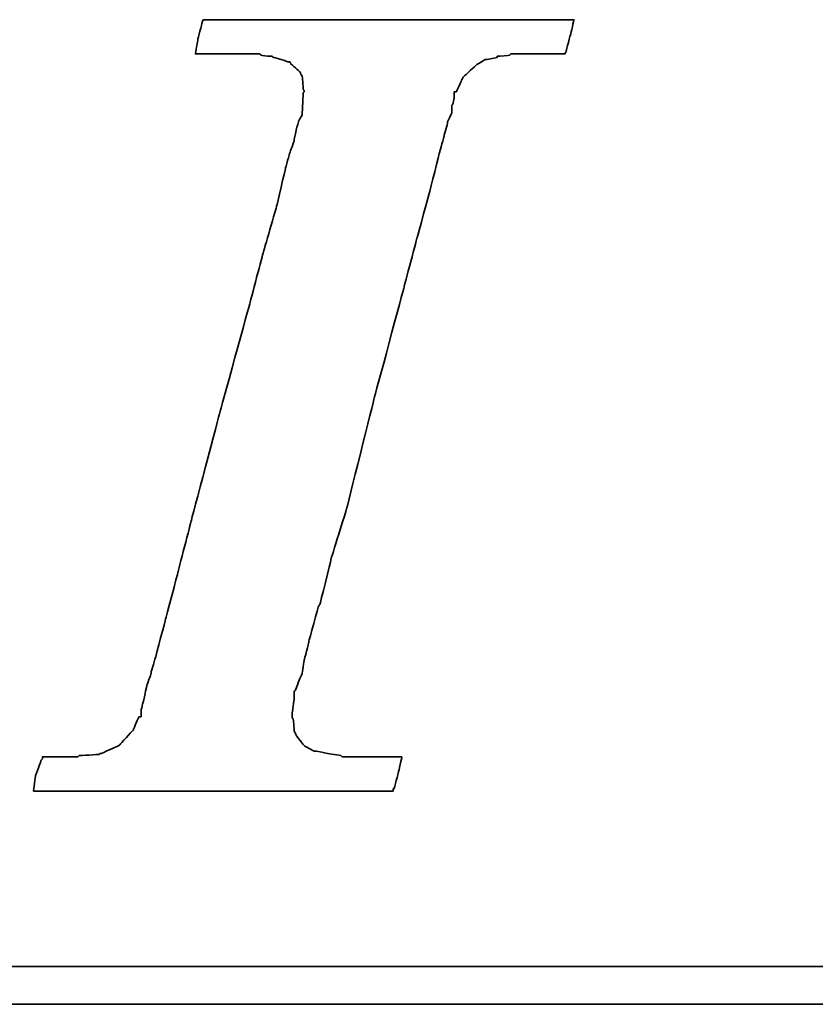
# Model space of a CAD drawing. Header units: millimetres. Extents: x 64 to 440, y -25 to 98.
# Tile 32 of 49: x 314.51 to 317.2, y 9.62 to 12.95. Entities that reach past the tile are written whole.
import ezdxf

# ---------------------------------------------------------------- set-up
doc = ezdxf.new("R2010")
doc.units = ezdxf.units.MM
doc.header["$LTSCALE"] = 0.15
doc.layers.add('DIM', color=4, linetype='CONTINUOUS')
doc.layers.add('layer 1', color=7, linetype='CONTINUOUS')

# ---------------------------------------------------------------- blocks, each defined once
blk = doc.blocks.new('TBI MOTION logo(完整正式版)')
at = {"layer": 'layer 1', "color": 22, "lineweight": 35}
for points, knots in [([(-40.59125, -7.94375), (-40.59125, -7.94375), (-40.97375, -7.94375), (-40.97375, -7.94375), (-40.97375, -7.94375), (-40.97375, -7.94375), (-41.38125, -7.94375), (-41.38125, -7.94375), (-41.38125, -7.94375), (-41.38125, -7.94375), (-41.54875, -7.94375), (-41.54875, -7.94375), (-41.54875, -7.94375), (-41.54875, -7.94375), (-41.59875, -7.94375), (-41.59875, -7.94375), (-41.59875, -7.94375), (-41.59875, -7.94375), (-41.88375, -7.94375), (-41.88375, -7.94375), (-41.88375, -7.94375), (-41.88375, -7.94375), (-41.90875, -7.91875), (-41.90875, -7.91875), (-41.90875, -7.91875), (-41.90875, -7.91875), (-42.19875, -7.87125), (-42.19875, -7.87125), (-42.19875, -7.87125), (-42.19875, -7.87125), (-42.43875, -7.82375), (-42.43875, -7.82375), (-42.43875, -7.82375), (-42.43875, -7.82375), (-42.45875, -7.82375), (-42.45875, -7.82375), (-42.45875, -7.82375), (-42.45875, -7.82375), (-42.48625, -7.82375), (-42.48625, -7.82375), (-42.48625, -7.82375), (-42.48625, -7.82375), (-42.67625, -7.72375), (-42.67625, -7.72375), (-42.67625, -7.72375), (-42.67625, -7.72375), (-42.70125, -7.70375), (-42.70125, -7.70375), (-42.70125, -7.70375), (-42.70125, -7.70375), (-42.72375, -7.67875), (-42.72375, -7.67875), (-42.72375, -7.67875), (-42.72375, -7.67875), (-42.86875, -7.48875), (-42.86875, -7.48875), (-42.86875, -7.48875), (-42.86875, -7.48875), (-42.89375, -7.43875), (-42.89375, -7.43875), (-42.89375, -7.43875), (-42.89375, -7.43875), (-42.91875, -7.38875), (-42.91875, -7.38875), (-42.91875, -7.38875), (-42.91875, -7.38875), (-42.93875, -7.12875), (-42.93875, -7.12875), (-42.93875, -7.12875), (-42.93875, -7.12875), (-42.96375, -7.10375), (-42.96375, -7.10375), (-42.96375, -7.10375), (-42.96375, -7.10375), (-42.96375, -7.05375), (-42.96375, -7.05375), (-42.96375, -7.05375), (-42.96375, -7.05375), (-42.96375, -7.00875), (-42.96375, -7.00875), (-42.96375, -7.00875), (-42.96375, -7.00875), (-42.91875, -6.69625), (-42.91875, -6.69625), (-42.91875, -6.69625), (-42.91875, -6.69625), (-42.91875, -6.62375), (-42.91875, -6.62375), (-42.91875, -6.62375), (-42.91875, -6.62375), (-42.91875, -6.59625), (-42.91875, -6.59625), (-42.91875, -6.59625), (-42.91875, -6.59625), (-42.91875, -6.57375), (-42.91875, -6.57375), (-42.91875, -6.57375), (-42.91875, -6.57375), (-42.91875, -6.52875), (-42.91875, -6.52875), (-42.91875, -6.52875), (-42.91875, -6.52875), (-42.89375, -6.50375), (-42.89375, -6.50375), (-42.89375, -6.50375), (-42.89375, -6.50375), (-42.84375, -6.38375), (-42.84375, -6.38375), (-42.84375, -6.38375), (-42.84375, -6.38375), (-42.84375, -6.35875), (-42.84375, -6.35875), (-42.84375, -6.35875), (-42.84375, -6.35875), (-42.74625, -6.14375), (-42.74625, -6.14375), (-42.74625, -6.14375), (-42.74625, -6.14375), (-42.70125, -5.85375), (-42.70125, -5.85375), (-42.70125, -5.85375), (-42.70125, -5.85375), (-42.60375, -5.47125), (-42.60375, -5.47125), (-42.60375, -5.47125), (-42.60375, -5.47125), (-42.60375, -5.44875), (-42.60375, -5.44875), (-42.60375, -5.44875), (-42.60375, -5.44875), (-42.38875, -4.67875), (-42.38875, -4.67875), (-42.38875, -4.67875), (-42.38875, -4.67875), (-42.36375, -4.65375), (-42.36375, -4.65375), (-42.36375, -4.65375), (-42.36375, -4.65375), (-42.12375, -3.69625), (-42.12375, -3.69625), (-42.12375, -3.69625), (-42.12375, -3.69625), (-42.12375, -3.67374), (-42.12375, -3.67374), (-42.12375, -3.67374), (-42.12375, -3.67374), (-41.78875, -2.59374), (-41.78875, -2.59374), (-41.78875, -2.59374), (-41.78875, -2.59374), (-41.18875, -0.19375), (-41.18875, -0.19375), (-41.18875, -0.19375), (-41.18875, -0.19375), (-40.54375, 2.20624), (-40.54375, 2.20624), (-40.54375, 2.20624), (-40.54375, 2.20624), (-40.25375, 3.30875), (-40.25375, 3.30875), (-40.25375, 3.30875), (-40.25375, 3.30875), (-39.98875, 4.27125), (-39.98875, 4.27125), (-39.98875, 4.27125), (-39.98875, 4.27125), (-39.77375, 5.13125), (-39.77375, 5.13125), (-39.77375, 5.13125), (-39.77375, 5.13125), (-39.67875, 5.47125), (-39.67875, 5.47125), (-39.67875, 5.47125), (-39.67875, 5.47125), (-39.60375, 5.75625), (-39.60375, 5.75625), (-39.60375, 5.75625), (-39.60375, 5.75625), (-39.60375, 5.78125), (-39.60375, 5.78125), (-39.60375, 5.78125), (-39.60375, 5.78125), (-39.50875, 5.97125), (-39.50875, 5.97125), (-39.50875, 5.97125), (-39.50875, 5.97125), (-39.50875, 6.13875), (-39.50875, 6.13875), (-39.50875, 6.13875), (-39.50875, 6.13875), (-39.48625, 6.16625), (-39.48625, 6.16625), (-39.48625, 6.16625), (-39.48625, 6.16625), (-39.46125, 6.28625), (-39.46125, 6.28625), (-39.46125, 6.28625), (-39.46125, 6.28625), (-39.46125, 6.42625), (-39.46125, 6.42625), (-39.46125, 6.42625), (-39.46125, 6.42625), (-39.41375, 6.42625), (-39.41375, 6.42625), (-39.41375, 6.42625), (-39.41375, 6.42625), (-39.29375, 6.69125), (-39.29375, 6.69125), (-39.29375, 6.69125), (-39.29375, 6.69125), (-39.26875, 6.74125), (-39.26875, 6.74125), (-39.26875, 6.74125), (-39.26875, 6.74125), (-39.24375, 6.76625), (-39.24375, 6.76625), (-39.24375, 6.76625), (-39.24375, 6.76625), (-38.98375, 7.00624), (-38.98375, 7.00624), (-38.98375, 7.00624), (-38.98375, 7.00624), (-38.95625, 7.02624), (-38.95625, 7.02624), (-38.95625, 7.02624), (-38.95625, 7.02624), (-38.78875, 7.12624), (-38.78875, 7.12624), (-38.78875, 7.12624), (-38.78875, 7.12624), (-38.76375, 7.12624), (-38.76375, 7.12624), (-38.76375, 7.12624), (-38.76375, 7.12624), (-38.74375, 7.12624), (-38.74375, 7.12624), (-38.74375, 7.12624), (-38.74375, 7.12624), (-38.52875, 7.17125), (-38.52875, 7.17125), (-38.52875, 7.17125), (-38.52875, 7.17125), (-38.52875, 7.19624), (-38.52875, 7.19624), (-38.52875, 7.19624), (-38.52875, 7.19624), (-38.50375, 7.19624), (-38.50375, 7.19624), (-38.50375, 7.19624), (-38.50375, 7.19624), (-38.26125, 7.21875), (-38.26125, 7.21875), (-38.26125, 7.21875), (-38.26125, 7.21875), (-38.23875, 7.24624), (-38.23875, 7.24624), (-38.23875, 7.24624), (-38.23875, 7.24624), (-38.21625, 7.24624), (-38.21625, 7.24624), (-38.21625, 7.24624), (-38.21625, 7.24624), (-38.18875, 7.24624), (-38.18875, 7.24624), (-38.18875, 7.24624), (-38.18875, 7.24624), (-37.90375, 7.24624), (-37.90375, 7.24624), (-37.90375, 7.24624), (-37.90375, 7.24624), (-37.85375, 7.24624), (-37.85375, 7.24624), (-37.85375, 7.24624), (-37.85375, 7.24624), (-37.75875, 7.24624), (-37.75875, 7.24624), (-37.75875, 7.24624), (-37.75875, 7.24624), (-37.42375, 7.24624), (-37.42375, 7.24624), (-37.42375, 7.24624), (-37.42375, 7.24624), (-37.08875, 7.24624), (-37.08875, 7.24624), (-37.08875, 7.24624), (-37.08875, 7.24624), (-37.06375, 7.24624), (-37.06375, 7.24624), (-37.06375, 7.24624), (-37.06375, 7.24624), (-37.06375, 7.26624), (-37.06375, 7.26624), (-37.06375, 7.26624), (-37.06375, 7.26624), (-37.03875, 7.29125), (-37.03875, 7.29125), (-37.03875, 7.29125), (-37.03875, 7.29125), (-37.03875, 7.31625), (-37.03875, 7.31625), (-37.03875, 7.31625), (-37.03875, 7.31625), (-36.94125, 7.67625), (-36.94125, 7.67625), (-36.94125, 7.67625), (-36.94125, 7.67625), (-36.86875, 7.98625), (-36.86875, 7.98625), (-36.86875, 7.98625), (-36.86875, 7.98625), (-36.98875, 7.98625), (-36.98875, 7.98625), (-36.98875, 7.98625), (-36.98875, 7.98625), (-37.42375, 7.98625), (-37.42375, 7.98625), (-37.42375, 7.98625), (-37.42375, 7.98625), (-37.94875, 7.98625), (-37.94875, 7.98625), (-37.94875, 7.98625), (-37.94875, 7.98625), (-38.57375, 7.98625), (-38.57375, 7.98625), (-38.57375, 7.98625), (-38.57375, 7.98625), (-39.29375, 7.98625), (-39.29375, 7.98625), (-39.29375, 7.98625), (-39.29375, 7.98625), (-40.82875, 7.98625), (-40.82875, 7.98625), (-40.82875, 7.98625), (-40.82875, 7.98625), (-42.36375, 7.98625), (-42.36375, 7.98625), (-42.36375, 7.98625), (-42.36375, 7.98625), (-43.08375, 7.98625), (-43.08375, 7.98625), (-43.08375, 7.98625), (-43.08375, 7.98625), (-43.70875, 7.98625), (-43.70875, 7.98625), (-43.70875, 7.98625), (-43.70875, 7.98625), (-44.23375, 7.98625), (-44.23375, 7.98625), (-44.23375, 7.98625), (-44.23375, 7.98625), (-44.66875, 7.98625), (-44.66875, 7.98625), (-44.66875, 7.98625), (-44.66875, 7.98625), (-44.88375, 7.98625), (-44.88375, 7.98625), (-44.88375, 7.98625), (-44.88375, 7.98625), (-44.90875, 7.94125), (-44.90875, 7.94125), (-44.90875, 7.94125), (-44.90875, 7.94125), (-44.90875, 7.91625), (-44.90875, 7.91625), (-44.90875, 7.91625), (-44.90875, 7.91625), (-45.00375, 7.55625), (-45.00375, 7.55625), (-45.00375, 7.55625), (-45.00375, 7.55625), (-45.05375, 7.24624), (-45.05375, 7.24624), (-45.05375, 7.24624), (-45.05375, 7.24624), (-44.61875, 7.24624), (-44.61875, 7.24624), (-44.61875, 7.24624), (-44.61875, 7.24624), (-44.11375, 7.24624), (-44.11375, 7.24624), (-44.11375, 7.24624), (-44.11375, 7.24624), (-43.99375, 7.24624), (-43.99375, 7.24624), (-43.99375, 7.24624), (-43.99375, 7.24624), (-43.94625, 7.24624), (-43.94625, 7.24624), (-43.94625, 7.24624), (-43.94625, 7.24624), (-43.92374, 7.24624), (-43.92374, 7.24624), (-43.92374, 7.24624), (-43.92374, 7.24624), (-43.65875, 7.24624), (-43.65875, 7.24624), (-43.65875, 7.24624), (-43.65875, 7.24624), (-43.63875, 7.21875), (-43.63875, 7.21875), (-43.63875, 7.21875), (-43.63875, 7.21875), (-43.46875, 7.19624), (-43.46875, 7.19624), (-43.46875, 7.19624), (-43.46875, 7.19624), (-43.39875, 7.19624), (-43.39875, 7.19624), (-43.39875, 7.19624), (-43.39875, 7.19624), (-43.37125, 7.17125), (-43.37125, 7.17125), (-43.37125, 7.17125), (-43.37125, 7.17125), (-43.34875, 7.17125), (-43.34875, 7.17125), (-43.34875, 7.17125), (-43.34875, 7.17125), (-43.20375, 7.12624), (-43.20375, 7.12624), (-43.20375, 7.12624), (-43.20375, 7.12624), (-43.05875, 7.07624), (-43.05875, 7.07624), (-43.05875, 7.07624), (-43.05875, 7.07624), (-43.01375, 7.07624), (-43.01375, 7.07624), (-43.01375, 7.07624), (-43.01375, 7.07624), (-42.98875, 7.02624), (-42.98875, 7.02624), (-42.98875, 7.02624), (-42.98875, 7.02624), (-42.79875, 6.86125), (-42.79875, 6.86125), (-42.79875, 6.86125), (-42.79875, 6.86125), (-42.77375, 6.81125), (-42.77375, 6.81125), (-42.77375, 6.81125), (-42.77375, 6.81125), (-42.74625, 6.76625), (-42.74625, 6.76625), (-42.74625, 6.76625), (-42.74625, 6.76625), (-42.72375, 6.47625), (-42.72375, 6.47625), (-42.72375, 6.47625), (-42.72375, 6.47625), (-42.70125, 6.45124), (-42.70125, 6.45124), (-42.70125, 6.45124), (-42.70125, 6.45124), (-42.70125, 6.42625), (-42.70125, 6.42625), (-42.70125, 6.42625), (-42.70125, 6.42625), (-42.72375, 6.40625), (-42.72375, 6.40625), (-42.72375, 6.40625), (-42.72375, 6.40625), (-42.74625, 5.97125), (-42.74625, 5.97125), (-42.74625, 5.97125), (-42.74625, 5.97125), (-42.74625, 5.94625), (-42.74625, 5.94625), (-42.74625, 5.94625), (-42.74625, 5.94625), (-42.74625, 5.92625), (-42.74625, 5.92625), (-42.74625, 5.92625), (-42.74625, 5.92625), (-42.77375, 5.87625), (-42.77375, 5.87625), (-42.77375, 5.87625), (-42.77375, 5.87625), (-42.81875, 5.80625), (-42.81875, 5.80625), (-42.81875, 5.80625), (-42.81875, 5.80625), (-42.86875, 5.63625), (-42.86875, 5.63625), (-42.86875, 5.63625), (-42.86875, 5.63625), (-42.91875, 5.39625), (-42.91875, 5.39625), (-42.91875, 5.39625), (-42.91875, 5.39625), (-42.91875, 5.37124), (-42.91875, 5.37124), (-42.91875, 5.37124), (-42.91875, 5.37124), (-43.01375, 5.10874), (-43.01375, 5.10874), (-43.01375, 5.10874), (-43.01375, 5.10874), (-43.10875, 4.77124), (-43.10875, 4.77124), (-43.10875, 4.77124), (-43.10875, 4.77124), (-43.29875, 3.95625), (-43.29875, 3.95625), (-43.29875, 3.95625), (-43.29875, 3.95625), (-43.58875, 2.95125), (-43.58875, 2.95125), (-43.58875, 2.95125), (-43.58875, 2.95125), (-43.87375, 1.87125), (-43.87375, 1.87125), (-43.87375, 1.87125), (-43.87375, 1.87125), (-44.52625, -0.50374), (-44.52625, -0.50374), (-44.52625, -0.50374), (-44.52625, -0.50374), (-45.14875, -2.85375), (-45.14875, -2.85375), (-45.14875, -2.85375), (-45.14875, -2.85375), (-45.43375, -3.95875), (-45.43375, -3.95875), (-45.43375, -3.95875), (-45.43375, -3.95875), (-45.69875, -4.96875), (-45.69875, -4.96875), (-45.69875, -4.96875), (-45.69875, -4.96875), (-45.91375, -5.78375), (-45.91375, -5.78375), (-45.91375, -5.78375), (-45.91375, -5.78375), (-46.01375, -6.11875), (-46.01375, -6.11875), (-46.01375, -6.11875), (-46.01375, -6.11875), (-46.01375, -6.14375), (-46.01375, -6.14375), (-46.01375, -6.14375), (-46.01375, -6.14375), (-46.10875, -6.40875), (-46.10875, -6.40875), (-46.10875, -6.40875), (-46.10875, -6.40875), (-46.15375, -6.64875), (-46.15375, -6.64875), (-46.15375, -6.64875), (-46.15375, -6.64875), (-46.20375, -6.83875), (-46.20375, -6.83875), (-46.20375, -6.83875), (-46.20375, -6.83875), (-46.22875, -6.93375), (-46.22875, -6.93375), (-46.22875, -6.93375), (-46.22875, -6.93375), (-46.22875, -7.07875), (-46.22875, -7.07875), (-46.22875, -7.07875), (-46.22875, -7.07875), (-46.27375, -7.07875), (-46.27375, -7.07875), (-46.27375, -7.07875), (-46.27375, -7.07875), (-46.39375, -7.34375), (-46.39375, -7.34375), (-46.39375, -7.34375), (-46.39375, -7.34375), (-46.39375, -7.36875), (-46.39375, -7.36875), (-46.39375, -7.36875), (-46.39375, -7.36875), (-46.42125, -7.38875), (-46.42125, -7.38875), (-46.42125, -7.38875), (-46.42125, -7.38875), (-46.68375, -7.67875), (-46.68375, -7.67875), (-46.68375, -7.67875), (-46.68375, -7.67875), (-46.70875, -7.70375), (-46.70875, -7.70375), (-46.70875, -7.70375), (-46.70875, -7.70375), (-46.75375, -7.72375), (-46.75375, -7.72375), (-46.75375, -7.72375), (-46.75375, -7.72375), (-47.08875, -7.87125), (-47.08875, -7.87125), (-47.08875, -7.87125), (-47.08875, -7.87125), (-47.11625, -7.87125), (-47.11625, -7.87125), (-47.11625, -7.87125), (-47.11625, -7.87125), (-47.13875, -7.89375), (-47.13875, -7.89375), (-47.13875, -7.89375), (-47.13875, -7.89375), (-47.56875, -7.91875), (-47.56875, -7.91875), (-47.56875, -7.91875), (-47.56875, -7.91875), (-47.59625, -7.94375), (-47.59625, -7.94375), (-47.59625, -7.94375), (-47.59625, -7.94375), (-47.64375, -7.94375), (-47.64375, -7.94375), (-47.64375, -7.94375), (-47.64375, -7.94375), (-47.73625, -7.94375), (-47.73625, -7.94375), (-47.73625, -7.94375), (-47.73625, -7.94375), (-48.07375, -7.94375), (-48.07375, -7.94375), (-48.07375, -7.94375), (-48.07375, -7.94375), (-48.36125, -7.94375), (-48.36125, -7.94375), (-48.36125, -7.94375), (-48.36125, -7.94375), (-48.36125, -7.96625), (-48.36125, -7.96625), (-48.36125, -7.96625), (-48.36125, -7.96625), (-48.36125, -7.99125), (-48.36125, -7.99125), (-48.36125, -7.99125), (-48.36125, -7.99125), (-48.38875, -8.01375), (-48.38875, -8.01375), (-48.38875, -8.01375), (-48.38875, -8.01375), (-48.50875, -8.34875), (-48.50875, -8.34875), (-48.50875, -8.34875), (-48.50875, -8.34875), (-48.55375, -8.68625), (-48.55375, -8.68625), (-48.55375, -8.68625), (-48.55375, -8.68625), (-48.45875, -8.68625), (-48.45875, -8.68625), (-48.45875, -8.68625), (-48.45875, -8.68625), (-48.07375, -8.68625), (-48.07375, -8.68625), (-48.07375, -8.68625), (-48.07375, -8.68625), (-47.52375, -8.68625), (-47.52375, -8.68625), (-47.52375, -8.68625), (-47.52375, -8.68625), (-46.92375, -8.68625), (-46.92375, -8.68625), (-46.92375, -8.68625), (-46.92375, -8.68625), (-46.25375, -8.68625), (-46.25375, -8.68625), (-46.25375, -8.68625), (-46.25375, -8.68625), (-46.20375, -8.68625), (-46.20375, -8.68625), (-46.20375, -8.68625), (-46.20375, -8.68625), (-44.71375, -8.68625), (-44.71375, -8.68625), (-44.71375, -8.68625), (-44.71375, -8.68625), (-43.22875, -8.68625), (-43.22875, -8.68625), (-43.22875, -8.68625), (-43.22875, -8.68625), (-42.55875, -8.68625), (-42.55875, -8.68625), (-42.55875, -8.68625), (-42.55875, -8.68625), (-42.50875, -8.68625), (-42.50875, -8.68625), (-42.50875, -8.68625), (-42.50875, -8.68625), (-41.93375, -8.68625), (-41.93375, -8.68625), (-41.93375, -8.68625), (-41.93375, -8.68625), (-41.38125, -8.68625), (-41.38125, -8.68625), (-41.38125, -8.68625), (-41.38125, -8.68625), (-40.97375, -8.68625), (-40.97375, -8.68625), (-40.97375, -8.68625), (-40.97375, -8.68625), (-40.78125, -8.68625), (-40.78125, -8.68625), (-40.78125, -8.68625), (-40.78125, -8.68625), (-40.78125, -8.63875), (-40.78125, -8.63875), (-40.78125, -8.63875), (-40.78125, -8.63875), (-40.75875, -8.63875), (-40.75875, -8.63875), (-40.75875, -8.63875), (-40.75875, -8.63875), (-40.66375, -8.27875), (-40.66375, -8.27875), (-40.66375, -8.27875), (-40.66375, -8.27875), (-40.59125, -7.94375), (-40.59125, -7.94375)], [0, 0, 0, 0, 0.00558659, 0.00558659, 0.00558659, 0.0055866, 0.01117318, 0.01117318, 0.01117318, 0.01117319, 0.01675978, 0.01675978, 0.01675978, 0.01675979, 0.02234637, 0.02234637, 0.02234637, 0.02234638, 0.02793296, 0.02793296, 0.02793296, 0.02793297, 0.03351955, 0.03351955, 0.03351955, 0.03351956, 0.03910615, 0.03910615, 0.03910615, 0.03910616, 0.04469274, 0.04469274, 0.04469274, 0.04469275, 0.05027933, 0.05027933, 0.05027933, 0.05027934, 0.05586592, 0.05586592, 0.05586592, 0.05586593, 0.06145251, 0.06145251, 0.06145251, 0.06145252, 0.06703911, 0.06703911, 0.06703911, 0.06703912, 0.0726257, 0.0726257, 0.0726257, 0.07262571, 0.07821229, 0.07821229, 0.07821229, 0.0782123, 0.08379888, 0.08379888, 0.08379888, 0.08379889, 0.08938547, 0.08938547, 0.08938547, 0.08938548, 0.09497207, 0.09497207, 0.09497207, 0.09497208, 0.10055866, 0.10055866, 0.10055866, 0.10055867, 0.10614525, 0.10614525, 0.10614525, 0.10614526, 0.11173184, 0.11173184, 0.11173184, 0.11173185, 0.11731844, 0.11731844, 0.11731844, 0.11731845, 0.12290503, 0.12290503, 0.12290503, 0.12290504, 0.12849162, 0.12849162, 0.12849162, 0.12849163, 0.13407821, 0.13407821, 0.13407821, 0.13407822, 0.1396648, 0.1396648, 0.1396648, 0.13966481, 0.1452514, 0.1452514, 0.1452514, 0.14525141, 0.15083799, 0.15083799, 0.15083799, 0.150838, 0.15642458, 0.15642458, 0.15642458, 0.15642459, 0.16201117, 0.16201117, 0.16201117, 0.16201118, 0.16759777, 0.16759777, 0.16759777, 0.16759778, 0.17318436, 0.17318436, 0.17318436, 0.17318437, 0.17877095, 0.17877095, 0.17877095, 0.17877096, 0.18435754, 0.18435754, 0.18435754, 0.18435755, 0.18994413, 0.18994413, 0.18994413, 0.18994414, 0.19553073, 0.19553073, 0.19553073, 0.19553074, 0.20111732, 0.20111732, 0.20111732, 0.20111733, 0.20670391, 0.20670391, 0.20670391, 0.20670392, 0.2122905, 0.2122905, 0.2122905, 0.21229051, 0.21787709, 0.21787709, 0.21787709, 0.2178771, 0.22346369, 0.22346369, 0.22346369, 0.2234637, 0.22905028, 0.22905028, 0.22905028, 0.22905029, 0.23463687, 0.23463687, 0.23463687, 0.23463688, 0.24022346, 0.24022346, 0.24022346, 0.24022347, 0.24581006, 0.24581006, 0.24581006, 0.24581007, 0.25139665, 0.25139665, 0.25139665, 0.25139666, 0.25698324, 0.25698324, 0.25698324, 0.25698325, 0.26256983, 0.26256983, 0.26256983, 0.26256984, 0.26815642, 0.26815642, 0.26815642, 0.26815643, 0.27374302, 0.27374302, 0.27374302, 0.27374303, 0.27932961, 0.27932961, 0.27932961, 0.27932962, 0.2849162, 0.2849162, 0.2849162, 0.28491621, 0.29050279, 0.29050279, 0.29050279, 0.2905028, 0.29608939, 0.29608939, 0.29608939, 0.2960894, 0.30167598, 0.30167598, 0.30167598, 0.30167599, 0.30726257, 0.30726257, 0.30726257, 0.30726258, 0.31284916, 0.31284916, 0.31284916, 0.31284917, 0.31843575, 0.31843575, 0.31843575, 0.31843576, 0.32402235, 0.32402235, 0.32402235, 0.32402236, 0.32960894, 0.32960894, 0.32960894, 0.32960895, 0.33519553, 0.33519553, 0.33519553, 0.33519554, 0.34078212, 0.34078212, 0.34078212, 0.34078213, 0.34636872, 0.34636872, 0.34636872, 0.34636873, 0.35195531, 0.35195531, 0.35195531, 0.35195532, 0.3575419, 0.3575419, 0.3575419, 0.35754191, 0.36312849, 0.36312849, 0.36312849, 0.3631285, 0.36871508, 0.36871508, 0.36871508, 0.36871509, 0.37430168, 0.37430168, 0.37430168, 0.37430169, 0.37988827, 0.37988827, 0.37988827, 0.37988828, 0.38547486, 0.38547486, 0.38547486, 0.38547487, 0.39106145, 0.39106145, 0.39106145, 0.39106146, 0.39664804, 0.39664804, 0.39664804, 0.39664805, 0.40223464, 0.40223464, 0.40223464, 0.40223465, 0.40782123, 0.40782123, 0.40782123, 0.40782124, 0.41340782, 0.41340782, 0.41340782, 0.41340783, 0.41899441, 0.41899441, 0.41899441, 0.41899442, 0.42458101, 0.42458101, 0.42458101, 0.42458102, 0.4301676, 0.4301676, 0.4301676, 0.43016761, 0.43575419, 0.43575419, 0.43575419, 0.4357542, 0.44134078, 0.44134078, 0.44134078, 0.44134079, 0.44692737, 0.44692737, 0.44692737, 0.44692738, 0.45251397, 0.45251397, 0.45251397, 0.45251398, 0.45810056, 0.45810056, 0.45810056, 0.45810057, 0.46368715, 0.46368715, 0.46368715, 0.46368716, 0.46927374, 0.46927374, 0.46927374, 0.46927375, 0.47486034, 0.47486034, 0.47486034, 0.47486035, 0.48044693, 0.48044693, 0.48044693, 0.48044694, 0.48603352, 0.48603352, 0.48603352, 0.48603353, 0.49162011, 0.49162011, 0.49162011, 0.49162012, 0.4972067, 0.4972067, 0.4972067, 0.49720671, 0.5027933, 0.5027933, 0.5027933, 0.50279331, 0.50837989, 0.50837989, 0.50837989, 0.5083799, 0.51396648, 0.51396648, 0.51396648, 0.51396649, 0.51955307, 0.51955307, 0.51955307, 0.51955308, 0.52513966, 0.52513966, 0.52513966, 0.52513967, 0.53072626, 0.53072626, 0.53072626, 0.53072627, 0.53631285, 0.53631285, 0.53631285, 0.53631286, 0.54189944, 0.54189944, 0.54189944, 0.54189945, 0.54748603, 0.54748603, 0.54748603, 0.54748604, 0.55307263, 0.55307263, 0.55307263, 0.55307264, 0.55865922, 0.55865922, 0.55865922, 0.55865923, 0.56424581, 0.56424581, 0.56424581, 0.56424582, 0.5698324, 0.5698324, 0.5698324, 0.56983241, 0.57541899, 0.57541899, 0.57541899, 0.575419, 0.58100559, 0.58100559, 0.58100559, 0.5810056, 0.58659218, 0.58659218, 0.58659218, 0.58659219, 0.59217877, 0.59217877, 0.59217877, 0.59217878, 0.59776536, 0.59776536, 0.59776536, 0.59776537, 0.60335196, 0.60335196, 0.60335196, 0.60335197, 0.60893855, 0.60893855, 0.60893855, 0.60893856, 0.61452514, 0.61452514, 0.61452514, 0.61452515, 0.62011173, 0.62011173, 0.62011173, 0.62011174, 0.62569832, 0.62569832, 0.62569832, 0.62569833, 0.63128492, 0.63128492, 0.63128492, 0.63128493, 0.63687151, 0.63687151, 0.63687151, 0.63687152, 0.6424581, 0.6424581, 0.6424581, 0.64245811, 0.64804469, 0.64804469, 0.64804469, 0.6480447, 0.65363128, 0.65363128, 0.65363128, 0.65363129, 0.65921788, 0.65921788, 0.65921788, 0.65921789, 0.66480447, 0.66480447, 0.66480447, 0.66480448, 0.67039106, 0.67039106, 0.67039106, 0.67039107, 0.67597765, 0.67597765, 0.67597765, 0.67597766, 0.68156425, 0.68156425, 0.68156425, 0.68156426, 0.68715084, 0.68715084, 0.68715084, 0.68715085, 0.69273743, 0.69273743, 0.69273743, 0.69273744, 0.69832402, 0.69832402, 0.69832402, 0.69832403, 0.70391061, 0.70391061, 0.70391061, 0.70391062, 0.70949721, 0.70949721, 0.70949721, 0.70949722, 0.7150838, 0.7150838, 0.7150838, 0.71508381, 0.72067039, 0.72067039, 0.72067039, 0.7206704, 0.72625698, 0.72625698, 0.72625698, 0.72625699, 0.73184358, 0.73184358, 0.73184358, 0.73184359, 0.73743017, 0.73743017, 0.73743017, 0.73743018, 0.74301676, 0.74301676, 0.74301676, 0.74301677, 0.74860335, 0.74860335, 0.74860335, 0.74860336, 0.75418994, 0.75418994, 0.75418994, 0.75418995, 0.75977654, 0.75977654, 0.75977654, 0.75977655, 0.76536313, 0.76536313, 0.76536313, 0.76536314, 0.77094972, 0.77094972, 0.77094972, 0.77094973, 0.77653631, 0.77653631, 0.77653631, 0.77653632, 0.78212291, 0.78212291, 0.78212291, 0.78212292, 0.7877095, 0.7877095, 0.7877095, 0.78770951, 0.79329609, 0.79329609, 0.79329609, 0.7932961, 0.79888268, 0.79888268, 0.79888268, 0.79888269, 0.80446927, 0.80446927, 0.80446927, 0.80446928, 0.81005587, 0.81005587, 0.81005587, 0.81005588, 0.81564246, 0.81564246, 0.81564246, 0.81564247, 0.82122905, 0.82122905, 0.82122905, 0.82122906, 0.82681564, 0.82681564, 0.82681564, 0.82681565, 0.83240223, 0.83240223, 0.83240223, 0.83240224, 0.83798883, 0.83798883, 0.83798883, 0.83798884, 0.84357542, 0.84357542, 0.84357542, 0.84357543, 0.84916201, 0.84916201, 0.84916201, 0.84916202, 0.8547486, 0.8547486, 0.8547486, 0.85474861, 0.8603352, 0.8603352, 0.8603352, 0.86033521, 0.86592179, 0.86592179, 0.86592179, 0.8659218, 0.87150838, 0.87150838, 0.87150838, 0.87150839, 0.87709497, 0.87709497, 0.87709497, 0.87709498, 0.88268156, 0.88268156, 0.88268156, 0.88268157, 0.88826816, 0.88826816, 0.88826816, 0.88826817, 0.89385475, 0.89385475, 0.89385475, 0.89385476, 0.89944134, 0.89944134, 0.89944134, 0.89944135, 0.90502793, 0.90502793, 0.90502793, 0.90502794, 0.91061453, 0.91061453, 0.91061453, 0.91061454, 0.91620112, 0.91620112, 0.91620112, 0.91620113, 0.92178771, 0.92178771, 0.92178771, 0.92178772, 0.9273743, 0.9273743, 0.9273743, 0.92737431, 0.93296089, 0.93296089, 0.93296089, 0.9329609, 0.93854749, 0.93854749, 0.93854749, 0.9385475, 0.94413408, 0.94413408, 0.94413408, 0.94413409, 0.94972067, 0.94972067, 0.94972067, 0.94972068, 0.95530726, 0.95530726, 0.95530726, 0.95530727, 0.96089385, 0.96089385, 0.96089385, 0.96089386, 0.96648045, 0.96648045, 0.96648045, 0.96648046, 0.97206704, 0.97206704, 0.97206704, 0.97206705, 0.97765363, 0.97765363, 0.97765363, 0.97765364, 0.98324022, 0.98324022, 0.98324022, 0.98324023, 0.98882682, 0.98882682, 0.98882682, 0.98882683, 0.99441341, 0.99441341, 0.99441341, 0.99441342, 1, 1, 1, 1]), ([(75.90875, -9.47875), (75.90875, -9.47875), (75.90875, -12.28625), (75.90875, -12.28625), (75.90875, -12.28625), (75.90875, -12.28625), (75.90875, -12.47875), (75.90875, -12.47875), (75.90875, -12.47875), (75.90875, -12.47875), (75.71625, -12.47875), (75.71625, -12.47875), (75.71625, -12.47875), (75.71625, -12.47875), (-88.32875, -12.47875), (-88.32875, -12.47875), (-88.32875, -12.47875), (-88.32875, -12.47875), (-88.32875, -13.29375), (-88.32875, -13.29375), (-88.32875, -13.29375), (-88.32875, -13.29375), (82.89125, -13.29375), (82.89125, -13.29375), (82.89125, -13.29375), (82.89125, -13.29375), (75.90875, -9.47875), (75.90875, -9.47875)], [0, 0, 0, 0, 0.14285714, 0.14285714, 0.14285714, 0.14285715, 0.28571429, 0.28571429, 0.28571429, 0.2857143, 0.42857143, 0.42857143, 0.42857143, 0.42857144, 0.57142857, 0.57142857, 0.57142857, 0.57142858, 0.71428571, 0.71428571, 0.71428571, 0.71428572, 0.85714286, 0.85714286, 0.85714286, 0.85714287, 1, 1, 1, 1])]:
    blk.add_open_spline(points, degree=3, knots=knots, dxfattribs=at)

msp = doc.modelspace()

# ---------------------------------------------------------------- block references
at = {"layer": 'DIM', "color": 0, "xscale": 0.1563722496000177, "yscale": 0.1563722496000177, "zscale": 0.1563722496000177}
msp.add_blockref('TBI MOTION logo(完整正式版)', (322.1481, 11.6996), dxfattribs=at)

doc.saveas('drawing.dxf')
